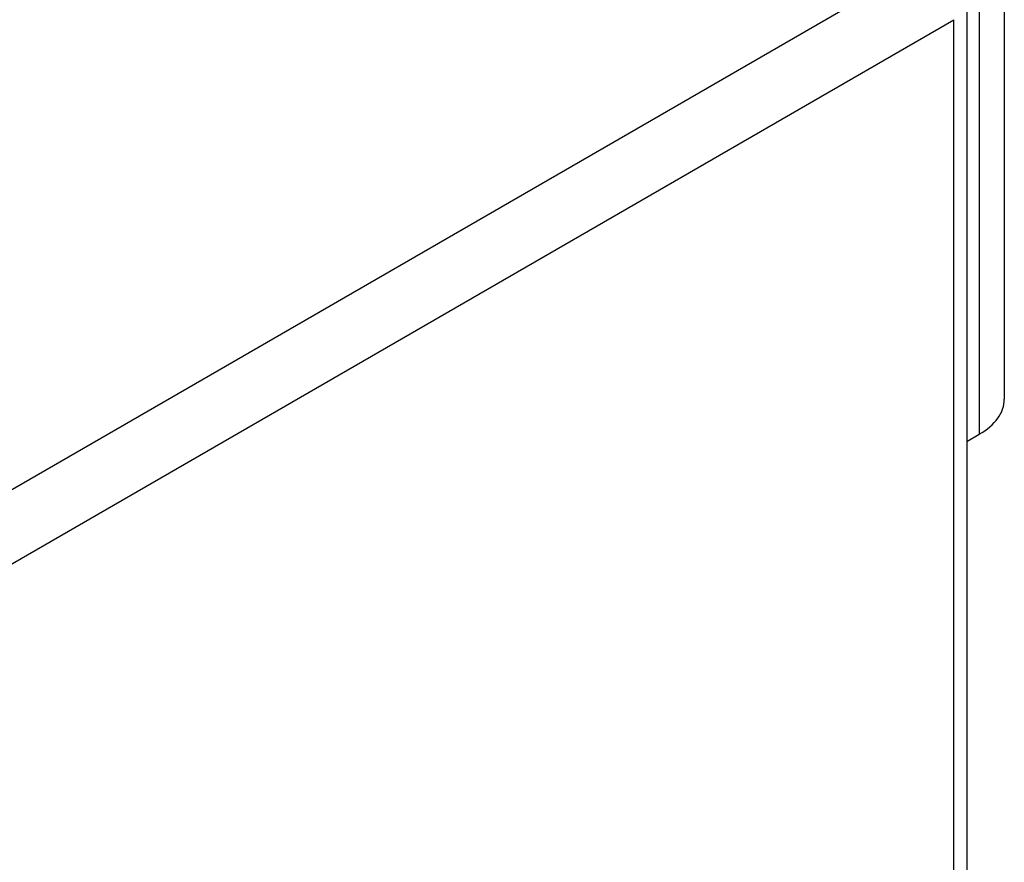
# Model space of a CAD drawing. Header units: inches. Extents: x 25 to 627, y 68 to 290.
# Tile 247 of 250: x 625.07 to 627.23, y 238.38 to 240.22. Entities that reach past the tile are written whole.
import ezdxf

# ---------------------------------------------------------------- set-up
doc = ezdxf.new("R2010")
doc.units = ezdxf.units.IN
doc.header["$MEASUREMENT"] = 0
doc.layers.add('Visible Edges(ANSI)', color=7, linetype='Continuous', lineweight=25)
doc.layers.add('Visible Tangent Edges(ANSI)', color=7, linetype='Continuous', lineweight=25)

msp = doc.modelspace()

# ---------------------------------------------------------------- linework, layer by layer
at = {"layer": 'Visible Edges(ANSI)'}
for p, q in [((627.2274, 241.4311), (627.2274, 239.3899)), ((627.1456, 240.2613), (627.1456, 214.2951)), ((627.1456, 239.2978), (627.1725, 239.3133))]:
    msp.add_line(p, q, dxfattribs=at)
msp.add_ellipse((627.0399, 239.3899), major_axis=(0.1875, 0), ratio=0.57735, start_param=5.497787, end_param=6.283185, dxfattribs=at)
at = {"layer": 'Visible Tangent Edges(ANSI)'}
for p, q in [((627.1725, 241.3546), (627.1725, 239.3133)), ((627.0466, 240.3421), (618.7013, 235.524)), ((618.7713, 235.4027), (627.1166, 240.2209)), ((627.1166, 214.2546), (627.1166, 240.2209))]:
    msp.add_line(p, q, dxfattribs=at)

doc.saveas('drawing.dxf')
